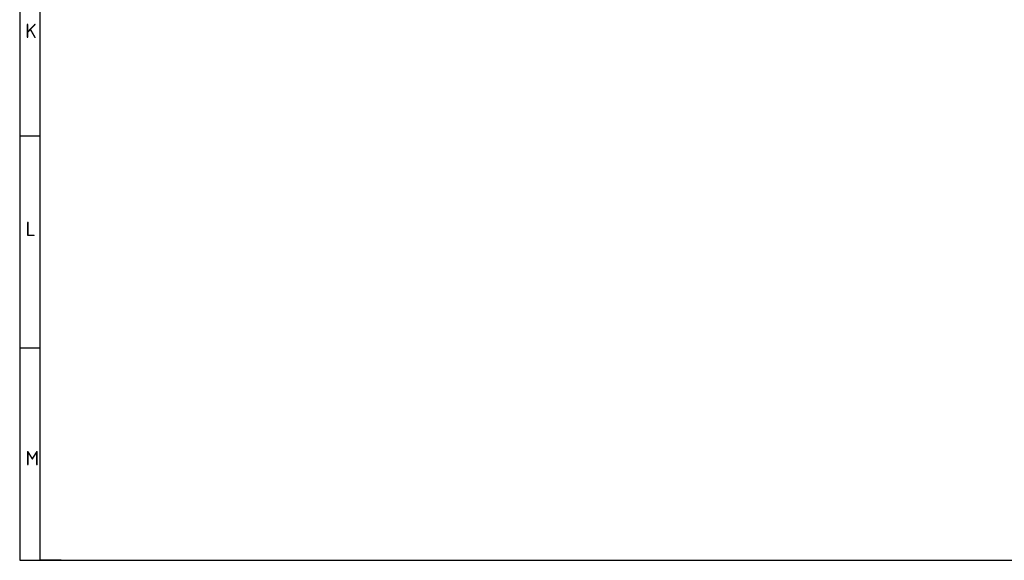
# Model space of a CAD drawing. Header units: millimetres. Extents: x 7 to 819, y 6 to 587.
# Tile 1 of 17: x 7 to 211, y 15 to 127. Entities that reach past the tile are written whole.
import ezdxf

# ---------------------------------------------------------------- set-up
doc = ezdxf.new("R2010")
doc.units = ezdxf.units.MM
doc.layers.add('Default', color=7, linetype='Continuous')

msp = doc.modelspace()

# ---------------------------------------------------------------- linework, layer by layer
at = {"layer": 'Default', "color": 7, "linetype": 'Continuous'}
for p, q in [((6.708, 586.67), (6.708, 14.67)), ((10.978, 14.67), (10.978, 278.67)), ((10.978, 102.67), (6.708, 102.67)), ((10.978, 58.67), (6.708, 58.67)), ((6.708, 14.67), (819.1, 14.67)), ((15.329, 14.67), (10.978, 14.67))]:
    msp.add_line(p, q, dxfattribs=at)

# ---------------------------------------------------------------- texts
at = {"layer": 'Default', "char_height": 3, "attachment_point": 1}
for s, insert, width in [('{\\fSolid Edge ISO|b1||i0||c0|p34;\\C7;\\H3.;\\W1.;K}', (7.872, 125.985), 1.84092), ('{\\fSolid Edge ISO|b1||i0||c0|p34;\\C7;\\H3.;\\W1.;L}', (7.942, 84.938), 1.84092), ('{\\fSolid Edge ISO|b1||i0||c0|p34;\\C7;\\H3.;\\W1.;M}', (7.937, 37.364), 2.25001)]:
    msp.add_mtext(s, dxfattribs=dict(at, insert=insert, width=width))

doc.saveas('drawing.dxf')
